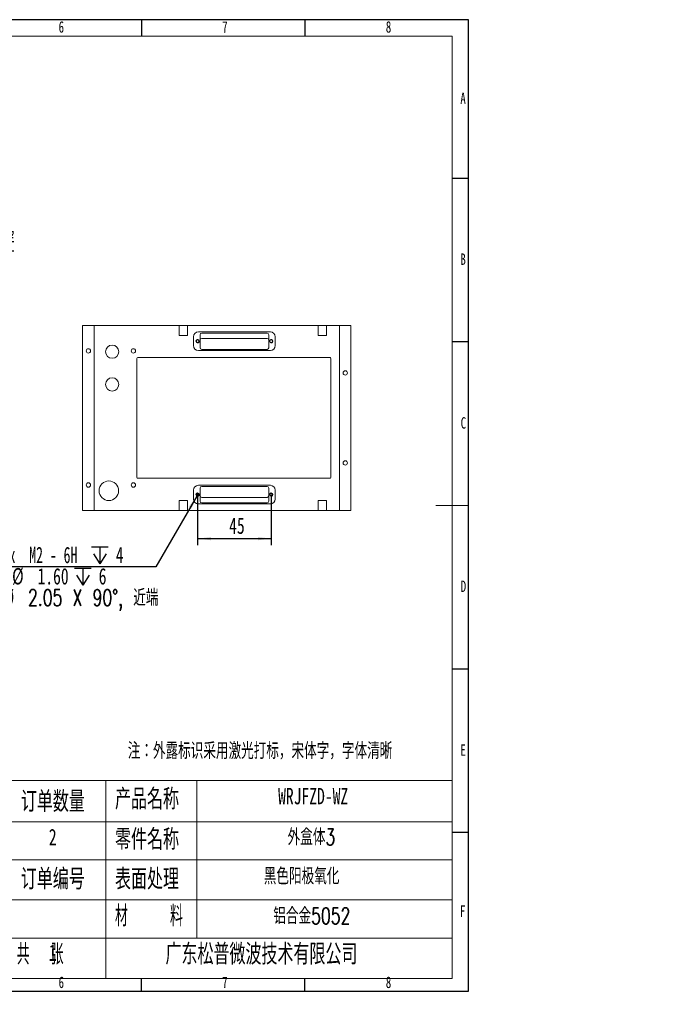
# Model space of a CAD drawing. Header units: millimetres. Extents: x -8 to 916, y -4 to 297.
# Tile 11 of 12: x 283 to 483, y -4 to 297. Entities that reach past the tile are written whole.
import ezdxf

# ---------------------------------------------------------------- set-up
doc = ezdxf.new("R2010")
doc.units = ezdxf.units.MM
for name, color, linetype in [('10', 7, 'Continuous'), ('5', 7, 'Continuous'), ('9', 7, 'Continuous')]:
    doc.layers.add(name, color=color, linetype=linetype)
doc.styles.add('SLDTEXTSTYLE0', font='TXT', dxfattribs={"width": 0.7, "bigfont": 'bigfont'})
doc.styles.add('SLDTEXTSTYLE1', font='TXT', dxfattribs={"width": 0.7})
doc.styles.add('SLDTEXTSTYLE3', font='TXT', dxfattribs={"width": 0.566667, "bigfont": 'bigfont'})
doc.styles.add('SLDTEXTSTYLE4', font='TXT', dxfattribs={"width": 0.633333})
doc.styles.add('SLDTEXTSTYLE5', font='TXT', dxfattribs={"width": 0.642857})
doc.styles.add('SLDTEXTSTYLE7', font='TXT', dxfattribs={"width": 0.616667})
doc.dimstyles.new('SLDDIMSTYLE0', dxfattribs={"dimtxt": 5, "dimasz": 4.08, "dimexe": 0, "dimexo": 0.0625, "dimgap": 1.25, "dimtad": 2, "dimlfac": 2, "dimrnd": 1e-09, "dimzin": 12, "dimdsep": 46, "dimtxsty": 'SLDTEXTSTYLE1', "dimsah": 1, "dimcen": 0.09, "dimadec": 0, "dimazin": 3, "dimtfac": 1, "dimtofl": 0, "dimtmove": 0, "dimatfit": 3, "dimfxl": 0, "dimfrac": 2, "dimtolj": 1, "dimtzin": 12, "dimarcsym": 0})
doc.dimstyles.new('SLDDIMSTYLE3', dxfattribs={"dimtxt": 5, "dimasz": 4.08, "dimexe": 0, "dimexo": 0.0625, "dimgap": 1.25, "dimtad": 0, "dimtih": 1, "dimtoh": 1, "dimlfac": 2, "dimrnd": 1e-09, "dimzin": 4, "dimdsep": 46, "dimtxsty": 'SLDTEXTSTYLE1', "dimblk1": 'NONE', "dimsah": 1, "dimcen": 0, "dimadec": 0, "dimazin": 1, "dimtfac": 1, "dimtmove": 0, "dimatfit": 3, "dimldrblk": 'NONE', "dimfxl": 0, "dimfrac": 2, "dimtolj": 1, "dimtzin": 12, "dimarcsym": 0})
doc.dimstyles.new('SLDDIMSTYLE8', dxfattribs={"dimtxt": 5, "dimasz": 4.08, "dimexe": 0, "dimexo": 0.0625, "dimgap": 1.25, "dimtad": 0, "dimtih": 1, "dimtoh": 1, "dimdec": 6, "dimlfac": 2, "dimrnd": 1e-09, "dimzin": 12, "dimdsep": 46, "dimtxsty": 'SLDTEXTSTYLE1', "dimblk1": 'NONE', "dimsah": 1, "dimcen": 0, "dimadec": 0, "dimazin": 3, "dimtfac": 1, "dimtmove": 0, "dimatfit": 3, "dimldrblk": 'NONE', "dimfxl": 0, "dimfrac": 2, "dimtolj": 1, "dimtzin": 12, "dimarcsym": 0})

# ---------------------------------------------------------------- blocks, each defined once
blk = doc.blocks.new('SW_NOTE_0')
at = {"layer": '10', "color": 0, "attachment_point": 1, "style": 'SLDTEXTSTYLE0'}
for s, insert, char_height in [('1\\M+18141\\M+1955C\\M+196CA\\M+195BD\\M+190AE\\M+18141\\M+19DD9锐\\M+18A70\\M+18141\\M+19DD9\\M+196D1\\M+18E68\\M+18141\\M+19DD9划\\M+18DAD\\M+18141\\M+19DD9变\\M+18C60', (0, 9.55), 7.40833), ('2\\M+18141\\M+18F8A\\M+1974C\\M+196A2\\M+1928D\\M+18EDA\\M+190A1\\M+18CF6\\M+18DB7\\M+18BCF\\M+188C2GB/T1084-2400f级\\M+189C1\\M+18D48', (0, -1.83), 7.40833), ('3\\M+18141\\M+196A2\\M+1928D\\M+18D45\\M+188CA\\M+18CF6\\M+18DB7\\M+18BCF\\M+188C2\\M+1817D0.1', (0, -13.21), 7.4083), ('4\\M+18141\\M+196A2\\M+1928D圆\\M+18A70\\M+18BCF为R1.5', (0, -24.58), 7.4083), ('5\\M+18141\\M+196A2\\M+1928D\\M+18EDA\\M+190A1\\M+18E51\\M+18FC6SERP\\M+195B6\\M+18C8F\\M+189C1\\M+18D48', (0, -35.96), 7.4083)]:
    blk.add_mtext(s, dxfattribs=dict(at, insert=insert, char_height=char_height))
blk = doc.blocks.new('SW_SYMBOL_HOLE_SINK')
at = {"layer": '10', "color": 0}
for p, q in [((0, 875), (800, 75)), ((800, 75), (1600, 875))]:
    blk.add_line(p, q, dxfattribs=at)
blk = doc.blocks.new('SW_SYMBOL_HOLE_SPOT')
at = {"layer": '10', "color": 0}
for p, q in [((0, 875), (0, 75)), ((1600, 75), (1600, 875)), ((0, 75), (1600, 75))]:
    blk.add_line(p, q, dxfattribs=at)
blk = doc.blocks.new('SW_SYMBOL_HOLE_DEPTH')
at = {"layer": '10', "color": 0}
for p, q in [((0, 875), (800, 875)), ((100, 555), (400, 75)), ((400, 875), (400, 75)), ((700, 555), (400, 75))]:
    blk.add_line(p, q, dxfattribs=at)
blk = doc.blocks.new('_D_14')
at = {"layer": '10'}
for p, q in [((210.63, 196.73), (234.18, 226.29)), ((234.18, 226.29), (281.03, 226.29)), ((209.07, 194.78), (210.63, 196.73))]:
    blk.add_line(p, q, dxfattribs=at)
blk.add_solid([(210.63, 196.73), (213.57, 199.61), (212.77, 200.24)], dxfattribs=at)
at = {"layer": '10', "xscale": 0.006445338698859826, "yscale": 0.006445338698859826, "zscale": 0.006445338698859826}
for name, p in [('SW_SYMBOL_HOLE_SINK', (240.35, 220.18)), ('SW_SYMBOL_HOLE_SPOT', (238.65, 213.65)), ('SW_SYMBOL_HOLE_DEPTH', (261.62, 213.65))]:
    blk.add_blockref(name, p, dxfattribs=at)
at = {"layer": '10', "char_height": 5, "attachment_point": 1}
for s, insert, style in [('4 x', (235.76, 232.4), 'SLDTEXTSTYLE4'), ('%%c', (244.52, 232.42), 'SLDTEXTSTYLE1'), ('2.70 \\M+18AAE\\M+19153贯\\M+190FA', (252.27, 232.4), 'SLDTEXTSTYLE0'), ('%%c', (250.87, 225.9), 'SLDTEXTSTYLE1'), ('5 X 90°', (258.62, 225.88), 'SLDTEXTSTYLE5'), ('%%c', (249.17, 219.38), 'SLDTEXTSTYLE1'), ('5', (256.92, 219.36), 'SLDTEXTSTYLE1'), ('3.35', (269.06, 219.36), 'SLDTEXTSTYLE1')]:
    blk.add_mtext(s, dxfattribs=dict(at, insert=insert, style=style))
blk = doc.blocks.new('_NONE')
blk = doc.blocks.new('_D_29')
at = {"layer": '10'}
for p, q in [((336.93, 151.36), (324.47, 129.76)), ((337.45, 152.25), (336.93, 151.36)), ((324.47, 129.76), (267.09, 129.76))]:
    blk.add_line(p, q, dxfattribs=at)
blk.add_solid([(336.93, 151.36), (334.46, 148.08), (335.34, 147.57)], dxfattribs=at)
at = {"layer": '10', "xscale": 0.006445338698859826, "yscale": 0.006445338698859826, "zscale": 0.006445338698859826}
for name, p in [('SW_SYMBOL_HOLE_DEPTH', (304.75, 130.17)), ('SW_SYMBOL_HOLE_DEPTH', (299.52, 123.65)), ('SW_SYMBOL_HOLE_SINK', (267.09, 117.13))]:
    blk.add_blockref(name, p, dxfattribs=at)
at = {"layer": '10', "char_height": 5, "attachment_point": 1}
for s, insert, style in [('4 x  M2 - 6H', (275.26, 135.87), 'SLDTEXTSTYLE7'), ('4', (312.2, 135.87), 'SLDTEXTSTYLE1'), ('%%c', (280.5, 129.37), 'SLDTEXTSTYLE1'), ('1.60', (288.26, 129.35), 'SLDTEXTSTYLE1'), ('6', (306.96, 129.35), 'SLDTEXTSTYLE1'), ('%%c', (277.61, 122.85), 'SLDTEXTSTYLE1'), ('2.05 X 90\\M+1818B, \\M+18BDF\\M+1925B', (285.36, 122.83), 'SLDTEXTSTYLE0')]:
    blk.add_mtext(s, dxfattribs=dict(at, insert=insert, style=style))
blk = doc.blocks.new('_D_30')
at = {"layer": '10'}
for p, q in [((337.19, 151.8), (337.19, 136.36)), ((359.69, 151.8), (359.69, 136.36)), ((337.19, 138.36), (359.69, 138.36))]:
    blk.add_line(p, q, dxfattribs=at)
for points in [[(337.19, 138.36), (341.27, 137.86), (341.27, 138.87)], [(359.69, 138.36), (355.61, 138.87), (355.61, 137.86)]]:
    blk.add_solid(points, dxfattribs=at)
at = {"layer": '10', "insert": (346.83, 144.81), "char_height": 5, "attachment_point": 1, "style": 'SLDTEXTSTYLE1'}
blk.add_mtext('45', dxfattribs=at)

msp = doc.modelspace()

# ---------------------------------------------------------------- linework, layer by layer
at = {"color": 7, "linetype": 'Continuous', "lineweight": 15}
for p, q in [((302.06602644, 147.0048182), (302.06602644, 203.5048182)), ((302.06602644, 203.5048182), (305.56602644, 203.5048182)), ((305.56602644, 203.5048182), (305.56602644, 147.0048182)), ((331.56602644, 203.5048182), (305.56602644, 203.5048182)), ((331.56602644, 203.5048182), (331.56602644, 200.5048182)), ((334.06602644, 203.5048182), (331.56602644, 203.5048182)), ((334.06602644, 200.5048182), (334.06602644, 203.5048182)), ((374.06602644, 203.5048182), (334.06602644, 203.5048182)), ((374.06602644, 203.5048182), (374.06602644, 200.5048182)), ((376.56602644, 203.5048182), (374.06602644, 203.5048182)), ((376.56602644, 200.5048182), (376.56602644, 203.5048182)), ((380.56602644, 203.5048182), (376.56602644, 203.5048182)), ((380.56602644, 147.0048182), (380.56602644, 203.5048182)), ((380.56602644, 203.5048182), (384.06602644, 203.5048182)), ((384.06602644, 203.5048182), (384.06602644, 147.0048182)), ((331.56602644, 200.5048182), (334.06602644, 200.5048182)), ((335.94102644, 200.0548182), (335.94102644, 197.3548182)), ((359.44102644, 201.5548182), (337.44102644, 201.5548182)), ((337.94102644, 200.7048182), (337.94102644, 196.7048182)), ((358.44102644, 201.2048182), (338.44102644, 201.2048182)), ((338.44102644, 199.5548182), (358.44102644, 199.5548182)), ((358.94102644, 196.7048182), (358.94102644, 200.7048182)), ((360.94102644, 197.3548182), (360.94102644, 200.0548182)), ((374.06602644, 200.5048182), (376.56602644, 200.5048182)), ((337.44102644, 195.8548182), (359.44102644, 195.8548182)), ((338.44102644, 196.2048182), (358.44102644, 196.2048182)), ((318.66602644, 157.0548182), (318.66602644, 193.4548182)), ((318.91602644, 193.7048182), (377.66602644, 193.7048182)), ((377.91602644, 193.4548182), (377.91602644, 157.0548182)), ((377.66602644, 156.8048182), (318.91602644, 156.8048182)), ((359.44102644, 154.6548182), (337.44102644, 154.6548182)), ((337.94102644, 153.8048182), (337.94102644, 149.8048182)), ((358.44102644, 154.3048182), (338.44102644, 154.3048182)), ((358.94102644, 149.8048182), (358.94102644, 153.8048182)), ((335.94102644, 153.1548182), (335.94102644, 150.4548182)), ((358.44102644, 150.9548182), (338.44102644, 150.9548182)), ((360.94102644, 150.4548182), (360.94102644, 153.1548182)), ((334.06602644, 150.0048182), (331.56602644, 150.0048182)), ((331.56602644, 150.0048182), (331.56602644, 147.0048182)), ((334.06602644, 147.0048182), (334.06602644, 150.0048182)), ((337.44102644, 148.9548182), (359.44102644, 148.9548182)), ((338.44102644, 149.3048182), (358.44102644, 149.3048182)), ((374.06602644, 150.0048182), (374.06602644, 147.0048182)), ((376.56602644, 150.0048182), (374.06602644, 150.0048182)), ((376.56602644, 147.0048182), (376.56602644, 150.0048182)), ((305.56602644, 147.0048182), (302.06602644, 147.0048182)), ((305.56602644, 147.0048182), (331.56602644, 147.0048182)), ((331.56602644, 147.0048182), (334.06602644, 147.0048182)), ((334.06602644, 147.0048182), (374.06602644, 147.0048182)), ((374.06602644, 147.0048182), (376.56602644, 147.0048182)), ((376.56602644, 147.0048182), (380.56602644, 147.0048182)), ((384.06602644, 147.0048182), (380.56602644, 147.0048182))]:
    msp.add_line(p, q, dxfattribs=at)
for centre, radius in [((337.19102644, 198.7048182), 0.5125), ((337.19102644, 198.7048182), 0.4), ((359.69102644, 198.7048182), 0.5125), ((359.69102644, 198.7048182), 0.4), ((303.81602644, 195.7548182), 0.675), ((311.06602644, 195.5048182), 2.025), ((317.56602644, 195.7548182), 0.675), ((382.31602644, 189.0048182), 0.675), ((311.06602644, 185.5048182), 2.025), ((382.31602644, 161.5048182), 0.675), ((303.81602644, 154.7548182), 0.675), ((310.06602644, 153.0048182), 3), ((317.56602644, 154.7548182), 0.675), ((337.19102644, 151.8048182), 0.5125), ((337.19102644, 151.8048182), 0.4), ((359.69102644, 151.8048182), 0.5125), ((359.69102644, 151.8048182), 0.4)]:
    msp.add_circle(centre, radius, dxfattribs=at)
for centre, radius, start, end in [((337.44102644, 200.0548182), 1.5, 90, 180), ((338.44102644, 200.7048182), 0.5, 90, 180), ((338.44102644, 199.0548182), 0.5, 90, 180), ((358.44102644, 200.7048182), 0.5, 0, 90), ((358.44102644, 199.0548182), 0.5, 0, 90), ((359.44102644, 200.0548182), 1.5, 0, 90), ((337.44102644, 197.3548182), 1.5, 180, 270), ((338.44102644, 196.7048182), 0.5, 180, 270), ((358.44102644, 196.7048182), 0.5, 270, 0), ((359.44102644, 197.3548182), 1.5, 270, 0), ((318.91602644, 193.4548182), 0.25, 90, 180), ((377.66602644, 193.4548182), 0.25, 0, 90), ((318.91602644, 157.0548182), 0.25, 180, 270), ((377.66602644, 157.0548182), 0.25, 270, 0), ((337.44102644, 153.1548182), 1.5, 90, 180), ((338.44102644, 153.8048182), 0.5, 90, 180), ((358.44102644, 153.8048182), 0.5, 0, 90), ((359.44102644, 153.1548182), 1.5, 0, 90), ((338.44102644, 151.4548182), 0.5, 180, 270), ((358.44102644, 151.4548182), 0.5, 270, 0), ((337.44102644, 150.4548182), 1.5, 180, 270), ((338.44102644, 149.8048182), 0.5, 180, 270), ((358.44102644, 149.8048182), 0.5, 270, 0), ((359.44102644, 150.4548182), 1.5, 270, 0)]:
    msp.add_arc(centre, radius, start, end, dxfattribs=at)
at = {"color": 7, "linetype": 'Continuous', "lineweight": 0}
for centre in [(337.19102644, 198.7048182), (359.69102644, 198.7048182), (337.19102644, 151.8048182), (359.69102644, 151.8048182)]:
    msp.add_arc(centre, 0.5, 255, 195, dxfattribs=at)
at = {"layer": '10', "lineweight": 15}
for p, q in [((188.67854555, 64.4299422), (415, 64.4299422)), ((309.17259166, 64.4299422), (309.17259166, 3.8961968)), ((336.93349557, 64.4299422), (336.93349557, 16.20972922)), ((188.67854555, 51.80985576), (415, 51.80985576)), ((188.67854555, 40.19233422), (415, 40.19233422)), ((188.67854555, 27.93177504), (415, 27.93177504)), ((188.67854555, 16.20972922), (415, 16.20972922))]:
    msp.add_line(p, q, dxfattribs=at)
at = {"layer": '5'}
for p, q in [((320, 297), (320, 292)), ((370, 297), (370, 292)), ((420, 248.5), (415, 248.5)), ((420, 198.5), (415, 198.5)), ((420, 98.5), (415, 98.5)), ((420, 48.5), (415, 48.5)), ((320, 0), (320, 3.8961968)), ((370, 0), (370, 3.8961968))]:
    msp.add_line(p, q, dxfattribs=at)
at = {"layer": '5', "color": 7, "lineweight": 15}
for p, q in [((415, 292), (25, 292)), ((415, 3.8961968), (415, 292)), ((0, 3.8961968), (415, 3.8961968))]:
    msp.add_line(p, q, dxfattribs=at)
at = {"layer": '5', "lineweight": 15}
msp.add_line((420, 148.5), (410, 148.5), dxfattribs=at)
at = {"layer": '9', "color": 7}
for p, q in [((420, 297), (0, 297)), ((420, 148.5), (420, 297)), ((420, 0), (420, 148.5)), ((0, 0), (420, 0))]:
    msp.add_line(p, q, dxfattribs=at)

# ---------------------------------------------------------------- block references
at = {"layer": '10'}
msp.add_blockref('SW_NOTE_0', (32.80506805, 57.3718725), dxfattribs=at)

# ---------------------------------------------------------------- texts
for s, insert, char_height, attachment_point, style in [('6', (295.54687502, 296.54267083), 3.5, 2, 'SLDTEXTSTYLE1'), ('7', (345.54687502, 296.54267083), 3.5, 2, 'SLDTEXTSTYLE1'), ('8', (395.54687502, 296.54267083), 3.5, 2, 'SLDTEXTSTYLE1'), ('A', (418.32031252, 274.73642786), 3.5, 2, 'SLDTEXTSTYLE1'), ('B', (418.32031252, 225.54267083), 3.5, 2, 'SLDTEXTSTYLE1'), ('C', (418.42725694, 175.48642786), 3.5, 2, 'SLDTEXTSTYLE1'), ('D', (418.42968752, 125.54267083), 3.5, 2, 'SLDTEXTSTYLE1'), ('\\M+1928D\\M+18146\\M+18A4F\\M+19849标识\\M+18DD1\\M+19770\\M+18C83\\M+18CF5\\M+191C5标\\M+18143\\M+19176\\M+191CC\\M+18E9A\\M+18143\\M+18E9A\\M+191CC\\M+190B4\\M+19DF0', (315.84198432, 75.98074278), 5, 1, 'SLDTEXTSTYLE0'), ('E', (418.31788194, 75.48642786), 3.5, 2, 'SLDTEXTSTYLE1'), ('单\\M+18AF7\\M+19770\\M+197CA', (251.83662745, 61.15707779), 6.35, 1, 'SLDTEXTSTYLE0'), ('订单\\M+19094\\M+197CA', (283.16430476, 61.15707779), 6.35, 1, 'SLDTEXTSTYLE0'), ('产\\M+19569\\M+196BC\\M+18FCC', (311.94614816, 61.9152771), 6.35, 1, 'SLDTEXTSTYLE0'), ('WRJFZD-WZ', (361.79568176, 62.14986739), 5, 1, 'SLDTEXTSTYLE1'), ('2', (291.72173928, 49.63346597), 5, 1, 'SLDTEXTSTYLE1'), ('\\M+197EB\\M+18C8F\\M+196BC\\M+18FCC', (311.95790704, 49.58303303), 6.35, 1, 'SLDTEXTSTYLE0'), ('\\M+18A4F\\M+1E1B4\\M+191CC3', (364.70540264, 49.63346597), 5, 1, 'SLDTEXTSTYLE0'), ('审    \\M+18A6A', (251.82486857, 37.45105451), 6.35, 1, 'SLDTEXTSTYLE3'), ('订单编\\M+18D86', (283.15842532, 37.45105451), 6.35, 1, 'SLDTEXTSTYLE0'), ('\\M+1955C\\M+196CA处\\M+1979D', (311.95790704, 37.45105451), 6.35, 1, 'SLDTEXTSTYLE0'), ('\\M+1FC4B\\M+19046阳极氧\\M+189BB', (357.43109812, 37.65806579), 5, 1, 'SLDTEXTSTYLE0'), ('\\M+19F7C\\M+195C4/mm', (193.12954974, 26.27718051), 6.35, 1, 'SLDTEXTSTYLE0'), ('\\M+18DDE    \\M+197BF', (311.95790704, 26.16994595), 6.35, 1, 'SLDTEXTSTYLE3'), ('铝\\M+18D87\\M+18BE05052', (360.34081993, 25.52515609), 5, 1, 'SLDTEXTSTYLE0'), ('F', (418.22430554, 26.23642786), 3.5, 2, 'SLDTEXTSTYLE1'), ('\\M+191E6  张    \\M+18BA4  张', (254.75478545, 14.48697133), 6.35, 1, 'SLDTEXTSTYLE3'), ('\\M+19BF6东\\M+18FBC\\M+19581\\M+194F7\\M+19467\\M+18B5A术\\M+1974C\\M+18CC0\\M+18CF6\\M+18E69', (327.36926871, 14.48697133), 6.35, 1, 'SLDTEXTSTYLE0'), ('1', (291.72173928, 14.28581061), 5, 1, 'SLDTEXTSTYLE1'), ('6', (295.54687502, 4.48642786), 3.5, 2, 'SLDTEXTSTYLE1'), ('7', (345.54687502, 4.48642786), 3.5, 2, 'SLDTEXTSTYLE1'), ('8', (395.54687502, 4.48642786), 3.5, 2, 'SLDTEXTSTYLE1')]:
    msp.add_mtext(s, dxfattribs=dict(at, insert=insert, char_height=char_height, attachment_point=attachment_point, style=style))

# ---------------------------------------------------------------- dimensions: what is measured, and where the dimension line sits
dim = msp.add_diameter_dim_2p(p1=(209.06802579, 194.77720455), p2=(210.62593664, 196.73243186), text='4 x <> 完全贯穿\\P{\\fGDT;w}%%c 5 X 90°\\P{\\fGDT;v}%%c 5 {\\fGDT;x} 3.35', dimstyle='SLDDIMSTYLE3', dxfattribs=at)
dim.commit()
dim.dimension.update_dxf_attribs({"geometry": '_D_14', "text_midpoint": (258.3981082, 222.69264301), "dimtype": 163})
dim = msp.add_diameter_dim_2p(p1=(337.44724624, 152.24867366), p2=(336.93480665, 151.36096275), text='4 x  M2 - 6H {\\fGDT;x} 4\\P%%c 1.60 {\\fGDT;x} 6\\P{\\fGDT;w}%%c 2.05 X 90°, 近端', dimstyle='SLDDIMSTYLE8', override={"dimpost": '<>'}, dxfattribs=at)
dim.commit()
dim.dimension.update_dxf_attribs({"geometry": '_D_29', "text_midpoint": (294.98357862, 126.1662015), "dimtype": 163})
dim = msp.add_linear_dim(base=(359.69102644, 138.36434524), p1=(337.19102644, 151.8048182), p2=(359.69102644, 151.8048182), dimstyle='SLDDIMSTYLE0', dxfattribs=at)
dim.commit()
dim.dimension.update_dxf_attribs({"geometry": '_D_30', "text_midpoint": (349.02555401, 138.36434524), "dimtype": 160})

doc.saveas('drawing.dxf')
